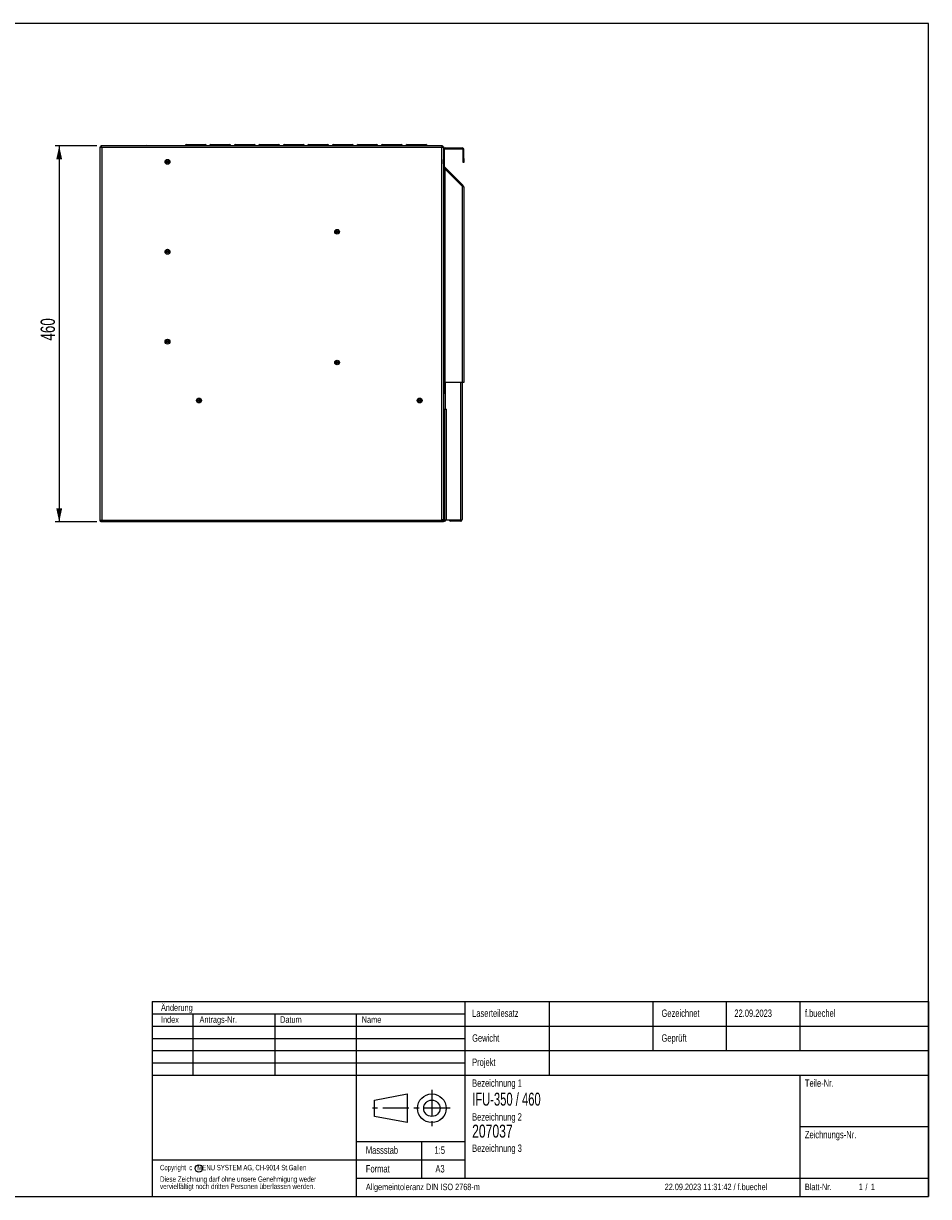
# Model space of a CAD drawing. Extents: x 24 to 2074, y 25 to 1460.
# Tile 3 of 3: x 967 to 2074, y 25 to 1460. Entities that reach past the tile are written whole.
import ezdxf
from ezdxf.enums import TextEntityAlignment as Align

# ---------------------------------------------------------------- set-up
doc = ezdxf.new("R2010")
doc.units = 0
doc.header["$LTSCALE"] = 5
doc.linetypes.add('CENTER', pattern=[10.16, 6.35, -1.27, 1.27, -1.27])
doc.linetypes.add('CENTERX2', pattern=[20.32, 12.7, -2.54, 2.54, -2.54])
doc.layers.get('0').update_dxf_attribs({"linetype": 'CONTINUOUS'})
for name, color, linetype in [('LAYER1', 2, 'CONTINUOUS'), ('LAYER2', 3, 'CENTERX2'), ('LAYER3', 4, 'CONTINUOUS')]:
    doc.layers.add(name, color=color, linetype=linetype)
doc.dimstyles.new('SLDDIMSTYLE1', dxfattribs={"dimtxt": 17.5, "dimasz": 16.51, "dimexe": 0, "dimexo": 0.0625, "dimgap": 4.375, "dimtad": 1, "dimrnd": 1e-09, "dimzin": 12, "dimsah": 1, "dimcen": 0.09, "dimazin": 3, "dimtfac": 1, "dimtofl": 0, "dimtmove": 0, "dimatfit": 3})

# ---------------------------------------------------------------- blocks, each defined once
blk = doc.blocks.new('_D_2')
at = {"layer": 'LAYER2', "color": 3, "linetype": 'CONTINUOUS'}
for p, q in [((1056.4, 1310.2), (1005.3, 1310.2)), ((1010.3, 1310.2), (1010.3, 850.2)), ((1056.4, 850.2), (1005.3, 850.2))]:
    blk.add_line(p, q, dxfattribs=at)
for points in [[(1010.3, 1310.2), (1006.7, 1293.7), (1013.9, 1293.7)], [(1010.3, 850.2), (1013.9, 866.8), (1006.7, 866.8)]]:
    blk.add_solid(points, dxfattribs=at)
at = {"layer": 'LAYER2', "color": 3, "linetype": 'CONTINUOUS', "width": 0.7}
blk.add_text('460', height=17.5, rotation=90, dxfattribs=at).set_placement((1010.3, 1072.1), align=Align.BOTTOM_LEFT)

msp = doc.modelspace()

# ---------------------------------------------------------------- linework, layer by layer
at = {"color": 7, "linetype": 'CONTINUOUS'}
for p, q in [((2074, 1460), (24, 1460)), ((2074, 25), (2074, 1460)), ((24, 25), (2074, 25))]:
    msp.add_line(p, q, dxfattribs=at)
at = {"color": 179, "linetype": 'CONTINUOUS'}
for p, q in [((1124, 263.5), (2074, 263.5)), ((1124, 263.5), (1124, 25)), ((1506.5, 263.5), (1506.5, 47.5)), ((1610, 263.5), (1610, 173.5)), ((1736.5, 263.5), (1736.5, 203.5)), ((1826.5, 263.5), (1826.5, 203.5)), ((1916.5, 263.5), (1916.5, 203.5)), ((2074, 263.5), (2074, 25)), ((1124, 248.5), (1506.5, 248.5)), ((1174, 248.5), (1174, 173.5)), ((1274, 248.5), (1274, 173.5)), ((1373.5, 248.5), (1373.5, 25)), ((1124, 233.5), (2074, 233.5)), ((1124, 218.5), (1506.5, 218.5)), ((1124, 203.5), (2074, 203.5)), ((1124, 188.5), (1506.5, 188.5)), ((1124, 173.5), (2074, 173.5)), ((1916.5, 173.5), (1916.5, 25)), ((1396.25, 143), (1436.25, 150.5)), ((1436.25, 150.5), (1436.25, 115.5)), ((1396.25, 123), (1396.25, 143)), ((1436.25, 115.5), (1396.25, 123)), ((1916.5, 110.5), (2074, 110.5)), ((1373.5, 92.5), (1506.5, 92.5)), ((1453.5, 92.5), (1453.5, 47.5)), ((1124, 70), (1506.5, 70)), ((1373.5, 47.5), (2074, 47.5)), ((1124, 25), (2074, 25))]:
    msp.add_line(p, q, dxfattribs=at)
at = {"color": 179, "linetype": 'CENTER'}
for p, q in [((1466.25, 155.5), (1466.25, 110.5)), ((1488.75, 133), (1391.25, 133))]:
    msp.add_line(p, q, dxfattribs=at)
at = {"color": 179, "linetype": 'CONTINUOUS'}
for centre, radius in [((1466.25, 133), 17.5), ((1466.25, 133), 10), ((1181.134, 59.391), 4.5)]:
    msp.add_circle(centre, radius, dxfattribs=at)
at = {"layer": 'LAYER1', "color": 2, "linetype": 'CONTINUOUS'}
for p, q in [((1060.332, 1309.171), (1061.332, 1309.171)), ((1060.332, 851.312), (1060.332, 1309.171)), ((1479.262, 1310.242), (1061.403, 1310.242)), ((1061.403, 1310.242), (1061.403, 1309.242)), ((1478.332, 1308.242), (1062.332, 1308.242)), ((1062.332, 1308.242), (1062.332, 852.242)), ((1106.94, 1310.242), (1106.943, 1310.601)), ((1106.943, 1310.601), (1116.942, 1310.522)), ((1116.942, 1310.522), (1116.94, 1310.242)), ((1152.336, 1310.242), (1116.942, 1310.522)), ((1165.932, 1311.742), (1171.832, 1311.742)), ((1171.832, 1311.242), (1171.832, 1311.742)), ((1171.832, 1311.742), (1176.564, 1311.742)), ((1171.832, 1311.242), (1176.564, 1311.242)), ((1176.082, 1311.242), (1176.082, 1310.242)), ((1176.564, 1311.242), (1176.564, 1311.742)), ((1176.564, 1311.742), (1178.101, 1311.742)), ((1178.101, 1311.242), (1178.101, 1311.742)), ((1178.101, 1311.742), (1182.832, 1311.742)), ((1178.101, 1311.242), (1182.832, 1311.242)), ((1178.582, 1310.242), (1178.582, 1311.242)), ((1182.832, 1311.242), (1182.832, 1311.742)), ((1182.832, 1311.742), (1188.732, 1311.742)), ((1195.932, 1311.742), (1201.832, 1311.742)), ((1201.832, 1311.242), (1201.832, 1311.742)), ((1201.832, 1311.742), (1206.564, 1311.742)), ((1201.832, 1311.242), (1206.564, 1311.242)), ((1206.082, 1311.242), (1206.082, 1310.242)), ((1206.564, 1311.242), (1206.564, 1311.742)), ((1206.564, 1311.742), (1208.101, 1311.742)), ((1208.101, 1311.242), (1208.101, 1311.742)), ((1208.101, 1311.742), (1212.832, 1311.742)), ((1208.101, 1311.242), (1212.832, 1311.242)), ((1208.582, 1310.242), (1208.582, 1311.242)), ((1212.832, 1311.242), (1212.832, 1311.742)), ((1212.832, 1311.742), (1218.732, 1311.742)), ((1225.932, 1311.742), (1231.832, 1311.742)), ((1231.832, 1311.242), (1231.832, 1311.742)), ((1231.832, 1311.742), (1236.564, 1311.742)), ((1231.832, 1311.242), (1236.564, 1311.242)), ((1236.082, 1311.242), (1236.082, 1310.242)), ((1236.564, 1311.242), (1236.564, 1311.742)), ((1236.564, 1311.742), (1238.101, 1311.742)), ((1238.101, 1311.242), (1238.101, 1311.742)), ((1238.101, 1311.742), (1242.832, 1311.742)), ((1238.101, 1311.242), (1242.832, 1311.242)), ((1238.582, 1310.242), (1238.582, 1311.242)), ((1242.832, 1311.242), (1242.832, 1311.742)), ((1242.832, 1311.742), (1248.732, 1311.742)), ((1255.932, 1311.742), (1261.832, 1311.742)), ((1261.832, 1311.242), (1261.832, 1311.742)), ((1261.832, 1311.742), (1266.564, 1311.742)), ((1261.832, 1311.242), (1266.564, 1311.242)), ((1266.082, 1311.242), (1266.082, 1310.242)), ((1266.564, 1311.242), (1266.564, 1311.742)), ((1266.564, 1311.742), (1268.101, 1311.742)), ((1268.101, 1311.242), (1268.101, 1311.742)), ((1268.101, 1311.742), (1272.832, 1311.742)), ((1268.101, 1311.242), (1272.832, 1311.242)), ((1268.582, 1310.242), (1268.582, 1311.242)), ((1272.832, 1311.242), (1272.832, 1311.742)), ((1272.832, 1311.742), (1278.732, 1311.742)), ((1285.932, 1311.742), (1291.832, 1311.742)), ((1291.832, 1311.242), (1291.832, 1311.742)), ((1291.832, 1311.742), (1296.564, 1311.742)), ((1291.832, 1311.242), (1296.564, 1311.242)), ((1296.082, 1311.242), (1296.082, 1310.242)), ((1296.564, 1311.242), (1296.564, 1311.742)), ((1296.564, 1311.742), (1298.101, 1311.742)), ((1298.101, 1311.242), (1298.101, 1311.742)), ((1298.101, 1311.742), (1302.832, 1311.742)), ((1298.101, 1311.242), (1302.832, 1311.242)), ((1298.582, 1310.242), (1298.582, 1311.242)), ((1302.832, 1311.242), (1302.832, 1311.742)), ((1302.832, 1311.742), (1308.732, 1311.742)), ((1315.932, 1311.742), (1321.832, 1311.742)), ((1321.832, 1311.242), (1321.832, 1311.742)), ((1321.832, 1311.742), (1326.564, 1311.742)), ((1321.832, 1311.242), (1326.564, 1311.242)), ((1326.082, 1311.242), (1326.082, 1310.242)), ((1326.564, 1311.242), (1326.564, 1311.742)), ((1326.564, 1311.742), (1328.101, 1311.742)), ((1328.101, 1311.242), (1328.101, 1311.742)), ((1328.101, 1311.742), (1332.832, 1311.742)), ((1328.101, 1311.242), (1332.832, 1311.242)), ((1328.582, 1310.242), (1328.582, 1311.242)), ((1332.832, 1311.242), (1332.832, 1311.742)), ((1332.832, 1311.742), (1338.732, 1311.742)), ((1345.932, 1311.742), (1351.832, 1311.742)), ((1351.832, 1311.242), (1351.832, 1311.742)), ((1351.832, 1311.742), (1356.564, 1311.742)), ((1351.832, 1311.242), (1356.564, 1311.242)), ((1356.082, 1311.242), (1356.082, 1310.242)), ((1356.564, 1311.242), (1356.564, 1311.742)), ((1356.564, 1311.742), (1358.101, 1311.742)), ((1358.101, 1311.242), (1358.101, 1311.742)), ((1358.101, 1311.742), (1362.832, 1311.742)), ((1358.101, 1311.242), (1362.832, 1311.242)), ((1358.582, 1310.242), (1358.582, 1311.242)), ((1362.832, 1311.242), (1362.832, 1311.742)), ((1362.832, 1311.742), (1368.732, 1311.742)), ((1375.932, 1311.742), (1381.832, 1311.742)), ((1381.832, 1311.242), (1381.832, 1311.742)), ((1381.832, 1311.742), (1386.564, 1311.742)), ((1381.832, 1311.242), (1386.564, 1311.242)), ((1386.082, 1311.242), (1386.082, 1310.242)), ((1386.564, 1311.242), (1386.564, 1311.742)), ((1386.564, 1311.742), (1388.101, 1311.742)), ((1388.101, 1311.242), (1388.101, 1311.742)), ((1388.101, 1311.742), (1392.832, 1311.742)), ((1388.101, 1311.242), (1392.832, 1311.242)), ((1388.582, 1310.242), (1388.582, 1311.242)), ((1392.832, 1311.242), (1392.832, 1311.742)), ((1392.832, 1311.742), (1398.732, 1311.742)), ((1405.932, 1311.742), (1411.832, 1311.742)), ((1411.832, 1311.242), (1411.832, 1311.742)), ((1411.832, 1311.742), (1416.564, 1311.742)), ((1411.832, 1311.242), (1416.564, 1311.242)), ((1416.082, 1311.242), (1416.082, 1310.242)), ((1416.564, 1311.242), (1416.564, 1311.742)), ((1416.564, 1311.742), (1418.101, 1311.742)), ((1418.101, 1311.242), (1418.101, 1311.742)), ((1418.101, 1311.742), (1422.832, 1311.742)), ((1418.101, 1311.242), (1422.832, 1311.242)), ((1418.582, 1310.242), (1418.582, 1311.242)), ((1422.832, 1311.242), (1422.832, 1311.742)), ((1422.832, 1311.742), (1428.732, 1311.742)), ((1435.932, 1311.742), (1441.832, 1311.742)), ((1441.832, 1311.242), (1441.832, 1311.742)), ((1441.832, 1311.742), (1446.564, 1311.742)), ((1441.832, 1311.242), (1446.564, 1311.242)), ((1446.082, 1311.242), (1446.082, 1310.242)), ((1446.564, 1311.242), (1446.564, 1311.742)), ((1446.564, 1311.742), (1448.101, 1311.742)), ((1448.101, 1311.242), (1448.101, 1311.742)), ((1448.101, 1311.742), (1452.832, 1311.742)), ((1448.101, 1311.242), (1452.832, 1311.242)), ((1448.582, 1310.242), (1448.582, 1311.242)), ((1452.832, 1311.242), (1452.832, 1311.742)), ((1452.832, 1311.742), (1458.732, 1311.742)), ((1478.332, 852.742), (1478.332, 1308.242)), ((1479.262, 1310.242), (1479.262, 1309.242)), ((1480.332, 1309.171), (1479.332, 1309.171)), ((1479.332, 1308.974), (1479.332, 1309.171)), ((1480.332, 1309.171), (1480.332, 852.742)), ((1482.447, 1306.738), (1482.447, 1307.738)), ((1482.447, 1307.738), (1503.447, 1307.738)), ((1482.447, 1306.738), (1503.447, 1306.738)), ((1503.447, 1306.738), (1503.447, 1307.738)), ((1480.397, 1288.455), (1480.397, 1293.455)), ((1481.447, 1305.738), (1480.447, 1305.738)), ((1480.447, 1305.738), (1480.447, 1285.152)), ((1481.447, 1305.738), (1481.447, 1285.152)), ((1504.447, 1305.738), (1505.447, 1305.738)), ((1504.447, 1294.738), (1504.447, 1305.738)), ((1504.447, 1289.738), (1504.447, 1294.738)), ((1504.447, 1294.738), (1505.447, 1294.738)), ((1505.447, 1294.738), (1505.447, 1305.738)), ((1505.447, 1294.738), (1505.447, 1289.738)), ((1480.332, 1287.839), (1480.34, 1287.841)), ((1480.447, 1286.826), (1480.332, 1286.79)), ((1480.332, 1281.955), (1482.332, 1281.955)), ((1480.34, 1287.841), (1480.447, 1287.503)), ((1481.447, 1285.152), (1480.447, 1285.152)), ((1481.032, 1283.738), (1481.74, 1284.445)), ((1503.332, 1261.438), (1481.032, 1283.738)), ((1504.04, 1262.145), (1481.74, 1284.445)), ((1482.532, 1281.955), (1482.332, 1281.955)), ((1482.332, 1281.955), (1482.332, 1020.852)), ((1503.332, 1261.155), (1482.532, 1281.955)), ((1505.447, 1289.738), (1504.447, 1289.738)), ((1503.332, 1261.438), (1504.04, 1262.145)), ((1503.78, 1260.99), (1503.332, 1261.438)), ((1503.332, 1261.155), (1503.332, 1020.852)), ((1504.747, 1261.438), (1504.04, 1262.145)), ((1504.747, 1261.438), (1504.04, 1260.73)), ((1505.332, 1260.023), (1505.332, 1020.852)), ((1349.632, 1044.528), (1349.632, 1045.956)), ((1482.332, 1020.852), (1480.332, 1020.852)), ((1481.332, 1008.852), (1481.332, 1020.852)), ((1482.032, 1020.742), (1481.332, 1020.742)), ((1482.032, 1015.742), (1482.032, 1020.742)), ((1482.332, 1019.392), (1482.039, 1019.392)), ((1482.609, 1019.242), (1482.232, 1019.242)), ((1482.232, 1019.242), (1482.232, 1015.742)), ((1503.332, 1020.852), (1482.332, 1020.852)), ((1482.332, 1019.242), (1482.332, 1019.392)), ((1482.609, 1019.242), (1482.609, 1012.242)), ((1482.832, 988.171), (1482.832, 1020.852)), ((1501.332, 1020.852), (1501.332, 852.242)), ((1503.332, 1020.852), (1503.332, 853.171)), ((1505.332, 1020.852), (1503.332, 1020.852)), ((1480.332, 1008.852), (1481.332, 1008.852)), ((1481.332, 1006.852), (1480.332, 1006.852)), ((1481.332, 1010.742), (1482.032, 1010.742)), ((1481.332, 1008.852), (1481.332, 1006.852)), ((1482.032, 1010.742), (1482.032, 1015.742)), ((1482.232, 1015.742), (1482.232, 1012.242)), ((1482.232, 1012.242), (1482.609, 1012.242)), ((1481.832, 988.171), (1481.832, 852.242)), ((1481.832, 988.171), (1482.832, 988.171)), ((1483.832, 988.171), (1482.832, 988.171)), ((1483.832, 988.171), (1483.832, 852.242)), ((1060.332, 851.312), (1061.332, 851.312)), ((1061.403, 850.242), (1061.403, 851.242)), ((1480.332, 850.242), (1061.403, 850.242)), ((1062.332, 852.242), (1480.332, 852.242)), ((1480.332, 852.742), (1478.332, 852.742)), ((1480.332, 852.742), (1480.332, 852.242)), ((1480.332, 852.242), (1480.332, 850.242)), ((1480.332, 852.242), (1480.832, 852.242)), ((1480.832, 851.242), (1480.332, 851.242)), ((1480.832, 852.242), (1480.832, 851.242)), ((1481.832, 852.242), (1480.832, 852.242)), ((1481.832, 851.242), (1480.832, 851.242)), ((1483.832, 852.242), (1481.832, 852.242)), ((1481.832, 852.242), (1481.832, 851.242)), ((1501.332, 852.242), (1483.832, 852.242)), ((1489.332, 852.171), (1489.332, 851.171)), ((1501.332, 852.171), (1489.332, 852.171)), ((1501.332, 851.171), (1489.332, 851.171)), ((1501.332, 851.171), (1501.332, 852.171))]:
    msp.add_line(p, q, dxfattribs=at)
at = {"layer": 'LAYER1', "color": 2, "linetype": 'CONTINUOUS', "flags": 128}
for points in [[(1062.332, 1308.242), (1062.124, 1308.931), (1061.916, 1309.536), (1061.708, 1309.982), (1061.5, 1310.215), (1061.403, 1310.242)], [(1062.014, 1308.746), (1061.918, 1308.656), (1061.829, 1308.561)], [(1478.332, 1308.242), (1479.022, 1308.45), (1479.627, 1308.658), (1480.073, 1308.866), (1480.306, 1309.074), (1480.332, 1309.171)], [(1479.292, 1308.997), (1479.098, 1309.089), (1478.979, 1309.134)], [(1483.142, 1281.627), (1483.034, 1281.623), (1482.89, 1281.598)], [(1503.332, 1261.155), (1504.034, 1260.896), (1504.647, 1260.638), (1505.093, 1260.38), (1505.314, 1260.121), (1505.332, 1260.023)], [(1505.332, 1260.023), (1505.18, 1260.789), (1504.747, 1261.438)], [(1482.832, 1020.101), (1482.563, 1019.822), (1482.332, 1019.392)], [(1062.332, 852.242), (1061.643, 852.034), (1061.038, 851.825), (1060.592, 851.617), (1060.359, 851.409), (1060.332, 851.312)], [(1061.828, 851.923), (1061.918, 851.828), (1062.013, 851.738)], [(1488.963, 852.242), (1489.137, 852.19), (1489.332, 852.171)], [(1501.332, 852.171), (1501.759, 852.267), (1502.003, 852.447)]]:
    msp.add_lwpolyline(points, dxfattribs=at)
at = {"layer": 'LAYER1', "color": 2, "linetype": 'CONTINUOUS'}
for centre, radius in [((1142.832, 1290.742), 3), ((1142.832, 1290.742), 2.95), ((1142.832, 1290.742), 2.85), ((1142.832, 1290.742), 1.5), ((1142.832, 1290.742), 1), ((1350.332, 1205.242), 2.85), ((1350.332, 1205.242), 1.65), ((1350.332, 1205.242), 1.5), ((1350.332, 1205.242), 1), ((1142.832, 1180.742), 3), ((1142.832, 1180.742), 2.95), ((1142.832, 1180.742), 2.85), ((1142.832, 1180.742), 1.5), ((1142.832, 1180.742), 1), ((1142.832, 1070.742), 3), ((1142.832, 1070.742), 2.95), ((1142.832, 1070.742), 2.85), ((1142.832, 1070.742), 1.5), ((1142.832, 1070.742), 1), ((1350.332, 1045.242), 2.85), ((1350.332, 1045.242), 1.65), ((1350.332, 1045.242), 1.5), ((1350.332, 1045.242), 1), ((1181.332, 998.742), 3), ((1181.332, 998.742), 2.95), ((1181.332, 998.742), 2.85), ((1181.332, 998.742), 1.5), ((1181.332, 998.742), 1), ((1451.332, 998.742), 3), ((1451.332, 998.742), 2.95), ((1451.332, 998.742), 2.85), ((1451.332, 998.742), 1.5), ((1451.332, 998.742), 1)]:
    msp.add_circle(centre, radius, dxfattribs=at)
for centre, radius, start, end in [((1063.018, 1312.334), 4.149, 229.666889, 260.48974), ((1062.948, 1309.906), 1.775, 204.47925, 249.718784), ((1060.778, 1307.729), 1.637, 18.26085, 67.541116), ((1165.932, 1309.742), 2, 90, 165.522488), ((1165.607, 1309.742), 1.475, 19.814928, 160.185072), ((1189.057, 1309.742), 1.475, 19.814928, 160.185072), ((1188.732, 1309.742), 2, 14.477512, 90), ((1195.932, 1309.742), 2, 90, 165.522488), ((1195.607, 1309.742), 1.475, 19.814928, 160.185072), ((1219.057, 1309.742), 1.475, 19.814928, 160.185072), ((1218.732, 1309.742), 2, 14.477512, 90), ((1225.932, 1309.742), 2, 90, 165.522488), ((1225.607, 1309.742), 1.475, 19.814928, 160.185072), ((1249.057, 1309.742), 1.475, 19.814928, 160.185072), ((1248.732, 1309.742), 2, 14.477512, 90), ((1255.932, 1309.742), 2, 90, 165.522488), ((1255.607, 1309.742), 1.475, 19.814928, 160.185072), ((1279.057, 1309.742), 1.475, 19.814928, 160.185072), ((1278.732, 1309.742), 2, 14.477512, 90), ((1285.932, 1309.742), 2, 90, 165.522488), ((1285.607, 1309.742), 1.475, 19.814928, 160.185072), ((1309.057, 1309.742), 1.475, 19.814928, 160.185072), ((1308.732, 1309.742), 2, 14.477512, 90), ((1315.932, 1309.742), 2, 90, 165.522488), ((1315.607, 1309.742), 1.475, 19.814928, 160.185072), ((1339.057, 1309.742), 1.475, 19.814928, 160.185072), ((1338.732, 1309.742), 2, 14.477512, 90), ((1345.932, 1309.742), 2, 90, 165.522488), ((1345.607, 1309.742), 1.475, 19.814928, 160.185072), ((1369.057, 1309.742), 1.475, 19.814928, 160.185072), ((1368.732, 1309.742), 2, 14.477512, 90), ((1375.932, 1309.742), 2, 90, 165.522488), ((1375.607, 1309.742), 1.475, 19.814928, 160.185072), ((1399.057, 1309.742), 1.475, 19.814928, 160.185072), ((1398.732, 1309.742), 2, 14.477512, 90), ((1405.932, 1309.742), 2, 90, 165.522488), ((1405.607, 1309.742), 1.475, 19.814928, 160.185072), ((1429.057, 1309.742), 1.475, 19.814928, 160.185072), ((1428.732, 1309.742), 2, 14.477512, 90), ((1435.932, 1309.742), 2, 90, 165.522488), ((1435.607, 1309.742), 1.475, 19.814928, 160.185072), ((1459.057, 1309.742), 1.475, 19.814928, 160.185072), ((1458.732, 1309.742), 2, 14.477512, 90), ((1482.425, 1307.556), 4.149, 139.666889, 170.48974), ((1479.997, 1307.627), 1.775, 114.47925, 159.718784), ((1477.819, 1309.796), 1.637, 288.26085, 337.541116), ((1482.447, 1305.738), 2, 90, 180), ((1482.447, 1305.738), 1, 90, 180), ((1503.447, 1305.738), 2, 360, 90), ((1503.447, 1305.738), 1, 0, 90), ((1479.897, 1293.455), 0.5, 0, 29.358065), ((1479.897, 1288.455), 0.5, 330.641935, 0), ((1482.447, 1285.152), 2, 180, 225), ((1482.447, 1285.152), 1, 180, 225), ((1482.232, 1019.442), 0.2, 180, 270), ((1482.609, 1018.882), 0.36, 51.595041, 90), ((1482.232, 1012.042), 0.2, 90, 180), ((1482.609, 1012.602), 0.36, 270, 308.404959), ((1062.845, 850.687), 1.637, 108.26085, 157.541116), ((1058.24, 852.927), 4.149, 319.666889, 350.48974), ((1060.668, 852.857), 1.775, 294.47925, 339.718784), ((1481.832, 853.242), 2, 270, 330), ((1489.332, 853.171), 2, 207.687228, 270), ((1500.647, 856.334), 4.149, 279.51026, 310.333111), ((1501.332, 853.171), 2, 270, 360)]:
    msp.add_arc(centre, radius, start, end, dxfattribs=at)

# ---------------------------------------------------------------- texts
at = {"layer": 'LAYER3', "color": 4, "linetype": 'CONTINUOUS'}
for s, height, width, p in [('Änderung', 7.9375, 0.738397, (1134.834, 249.758)), ('Index', 7.9375, 0.738397, (1134.834, 235.109)), ('Antrags-Nr.', 7.9375, 0.738397, (1182.022, 235.109)), ('Datum', 7.9375, 0.738397, (1280.627, 235.109)), ('Name', 7.9375, 0.738397, (1380.485, 235.109)), ('Laserteilesatz', 9.017, 0.738397, (1515.551, 242.058)), ('Gezeichnet', 9.017, 0.738397, (1747.283, 242.058)), ('22.09.2023', 9.017, 0.738397, (1836.38, 242.058)), ('f.buechel', 9.017, 0.738397, (1922.698, 242.058)), ('Gewicht', 9.017, 0.738397, (1515.551, 211.682)), ('Geprüft', 9.017, 0.738397, (1747.283, 211.682)), ('Projekt', 9.017, 0.738397, (1515.551, 182.078)), ('Bezeichnung 1', 9.017, 0.738397, (1515.551, 156.528)), ('Teile-Nr.', 9.017, 0.738397, (1922.698, 156.528)), ('IFU-350 / 460', 15.875, 0.646154, (1515.551, 131.42)), ('Bezeichnung 2', 9.017, 0.738397, (1515.551, 115.186)), ('207037', 15.875, 0.7, (1515.551, 92.325)), ('Zeichnungs-Nr.', 9.017, 0.738397, (1922.698, 93.578)), ('Massstab', 9.017, 0.738397, (1385.529, 74.537)), ('1:5', 9.017, 0.738397, (1469.548, 74.537)), ('Bezeichnung 3', 9.017, 0.738397, (1515.551, 76.921)), ('Copyright  c   MENU SYSTEM AG, CH-9014 St.Gallen', 6.61458, 0.669172, (1133.649, 55.126)), ('Format', 9.017, 0.738397, (1385.529, 51.742)), ('A3', 9.017, 0.738397, (1470.638, 51.742)), ('Diese Zeichnung darf ohne unsere Genehmigung weder', 6.61458, 0.694093, (1133.649, 41.015)), ('vervielfältigt noch dritten Personen überlassen werden.', 6.61458, 0.704833, (1133.649, 32.196)), ('Allgemeintoleranz DIN ISO 2768-m', 7.9375, 0.703784, (1385.529, 30.429)), ('22.09.2023 11:31:42 / f.buechel', 7.9375, 0.702668, (1751.131, 30.429)), ('Blatt-Nr.', 7.9375, 0.738397, (1922.698, 30.429)), ('1', 7.938, 0.738397, (1988.558, 30.429)), ('/', 7.938, 0.738397, (1996.797, 30.429)), ('1', 7.938, 0.738397, (2003.437, 30.429))]:
    msp.add_text(s, height=height, dxfattribs=dict(at, width=width)).set_placement(p, align=Align.BOTTOM_LEFT)

# ---------------------------------------------------------------- dimensions: what is measured, and where the dimension line sits
at = {"layer": 'LAYER2', "color": 3, "linetype": 'CONTINUOUS'}
dim = msp.add_linear_dim(base=(1010.332, 850.242), p1=(1061.403, 1310.242), p2=(1061.403, 850.242), angle=90, dimstyle='SLDDIMSTYLE1', dxfattribs=at)
dim.commit()
dim.dimension.update_dxf_attribs({"geometry": '_D_2', "text_midpoint": (1010.332, 1091.519), "dimtype": 160})

doc.saveas('drawing.dxf')
